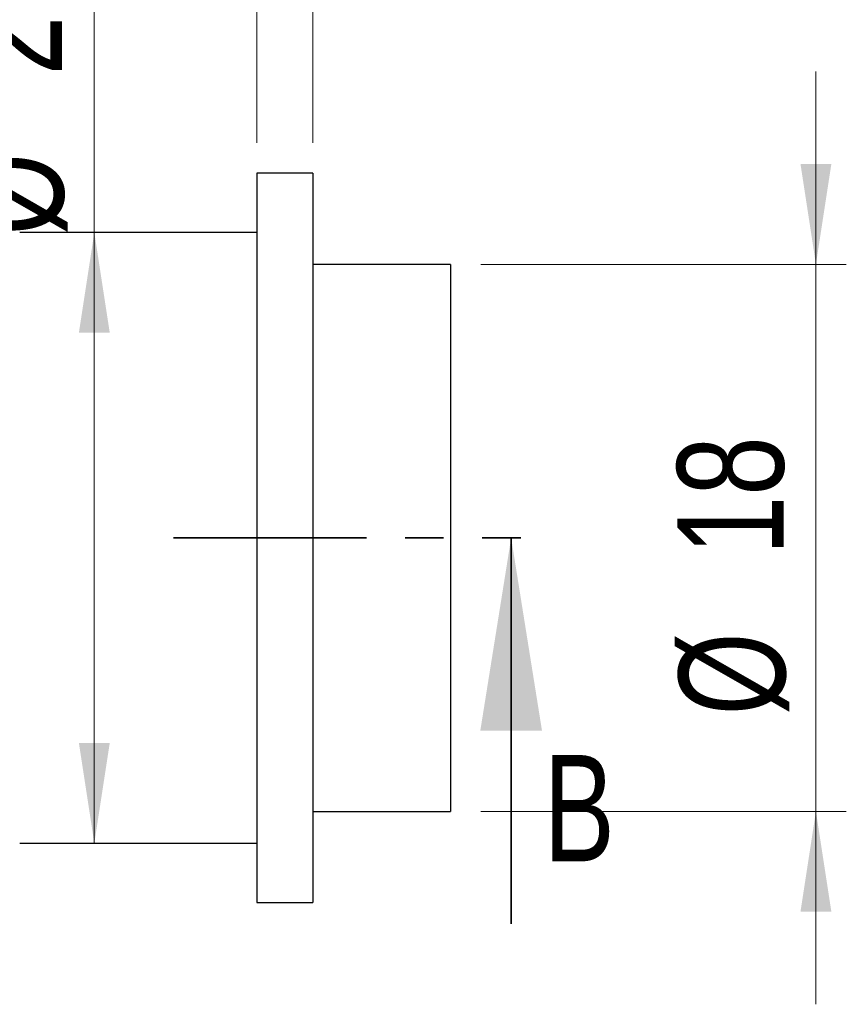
# Model space of a CAD drawing. Header units: millimetres. Extents: x 0 to 420, y 0 to 297.
# Tile 20 of 68: x 143 to 170, y 122 to 155. Entities that reach past the tile are written whole.
import ezdxf

# ---------------------------------------------------------------- set-up
doc = ezdxf.new("R2010")
doc.units = ezdxf.units.MM
doc.linetypes.add('PHANTOM', pattern=[12.7, 6.35, -1.27, 1.27, -1.27, 1.27, -1.27])
doc.styles.add('SLDTEXTSTYLE0', font='TXT', dxfattribs={"width": 0.75})
doc.dimstyles.new('SLDDIMSTYLE0', dxfattribs={"dimtxt": 3.5, "dimasz": 3.302, "dimexe": 0, "dimexo": 0.0625, "dimgap": 0.875, "dimtad": 1, "dimrnd": 1e-09, "dimzin": 12, "dimdsep": 46, "dimtxsty": 'SLDTEXTSTYLE0', "dimsah": 1, "dimcen": 0.09, "dimadec": 0, "dimazin": 3, "dimtfac": 1, "dimtmove": 0, "dimatfit": 0, "dimfxl": 0, "dimfrac": 2, "dimtolj": 1, "dimtzin": 12, "dimarcsym": 0})
doc.dimstyles.new('SLDDIMSTYLE1', dxfattribs={"dimtxt": 3.5, "dimasz": 3.302, "dimexe": 0, "dimexo": 0.0625, "dimgap": 0.875, "dimtad": 1, "dimrnd": 1e-09, "dimzin": 12, "dimdsep": 46, "dimtxsty": 'SLDTEXTSTYLE0', "dimsah": 1, "dimcen": 0.09, "dimadec": 0, "dimazin": 3, "dimtfac": 1, "dimtofl": 0, "dimtmove": 0, "dimatfit": 3, "dimfxl": 0, "dimfrac": 2, "dimtolj": 1, "dimtzin": 12, "dimarcsym": 0})

# ---------------------------------------------------------------- blocks, each defined once
blk = doc.blocks.new('_D_41')
at = {"color": 7, "linetype": 'Continuous', "lineweight": 0}
for p, q in [((131.282, 148.106), (131.282, 168.41)), ((151.082, 150.625), (151.082, 168.41)), ((131.282, 167.41), (124.932, 167.41)), ((151.082, 167.41), (131.282, 167.41)), ((151.082, 167.41), (157.432, 167.41))]:
    blk.add_line(p, q, dxfattribs=at)
at = {"color": 7, "linetype": 'Continuous', "lineweight": 18}
for points in [[(131.282, 167.41), (127.98, 167.918), (127.98, 166.902)], [(151.082, 167.41), (154.384, 166.902), (154.384, 167.918)]]:
    blk.add_solid(points, dxfattribs=at)
at = {"color": 7, "linetype": 'Continuous', "lineweight": 18, "insert": (136.455, 171.921), "char_height": 3.5, "attachment_point": 1, "style": 'SLDTEXTSTYLE0'}
blk.add_mtext('19,80', dxfattribs=at)
blk = doc.blocks.new('_D_42')
at = {"color": 7, "linetype": 'Continuous', "lineweight": 0}
for p, q in [((169.486, 146.625), (169.486, 152.975)), ((158.462, 146.625), (170.486, 146.625)), ((169.486, 146.625), (169.486, 128.625)), ((158.462, 128.625), (170.486, 128.625)), ((169.486, 128.625), (169.486, 122.275))]:
    blk.add_line(p, q, dxfattribs=at)
at = {"color": 7, "linetype": 'Continuous', "lineweight": 18}
for points in [[(169.486, 146.625), (169.994, 149.927), (168.978, 149.927)], [(169.486, 128.625), (168.978, 125.323), (169.994, 125.323)]]:
    blk.add_solid(points, dxfattribs=at)
at = {"color": 7, "linetype": 'Continuous', "lineweight": 18, "char_height": 3.5, "attachment_point": 1, "rotation": 90, "style": 'SLDTEXTSTYLE0'}
for s, insert in [('18', (164.921, 137.061)), ('%%c', (164.974, 131.782))]:
    blk.add_mtext(s, dxfattribs=dict(at, insert=insert))
blk = doc.blocks.new('_D_43')
at = {"color": 7, "linetype": 'Continuous', "lineweight": 0}
for q in [(145.738, 164.484), (145.738, 127.575)]:
    blk.add_line((145.738, 147.675), q, dxfattribs=at)
at = {"color": 7, "linetype": 'Continuous', "lineweight": 18}
for points in [[(145.738, 147.675), (145.23, 144.373), (146.246, 144.373)], [(145.738, 127.575), (146.246, 130.877), (145.23, 130.877)]]:
    blk.add_solid(points, dxfattribs=at)
at = {"color": 7, "linetype": 'Continuous', "lineweight": 18, "char_height": 3.5, "attachment_point": 1, "rotation": 90, "style": 'SLDTEXTSTYLE0'}
for s, insert in [('20,10', (141.173, 152.846)), ('%%c', (141.226, 147.568))]:
    blk.add_mtext(s, dxfattribs=dict(at, insert=insert))
blk = doc.blocks.new('_D_45')
at = {"color": 7, "linetype": 'Continuous', "lineweight": 0}
for p, q in [((151.082, 150.625), (151.082, 160.625)), ((152.932, 150.625), (152.932, 160.625)), ((151.082, 159.625), (144.732, 159.625)), ((152.932, 159.625), (151.082, 159.625)), ((152.932, 159.625), (166.424, 159.625))]:
    blk.add_line(p, q, dxfattribs=at)
at = {"color": 7, "linetype": 'Continuous', "lineweight": 18}
for points in [[(151.082, 159.625), (147.78, 160.133), (147.78, 159.117)], [(152.932, 159.625), (156.234, 159.117), (156.234, 160.133)]]:
    blk.add_solid(points, dxfattribs=at)
at = {"color": 7, "linetype": 'Continuous', "lineweight": 18, "insert": (157.373, 164.137), "char_height": 3.5, "attachment_point": 1, "style": 'SLDTEXTSTYLE0'}
blk.add_mtext('1,85', dxfattribs=at)

msp = doc.modelspace()

# ---------------------------------------------------------------- linework, layer by layer
at = {"color": 7, "linetype": 'Continuous', "lineweight": 25}
for p, q in [((152.93168, 149.62509), (151.08168, 149.62509)), ((151.08168, 149.62509), (151.08168, 125.62509)), ((152.93168, 149.62509), (152.93168, 125.62509)), ((151.08168, 147.67509), (143.28168, 147.67509)), ((157.46168, 146.62509), (152.93168, 146.62509)), ((157.46168, 146.62509), (157.46168, 128.62509)), ((152.93168, 128.62509), (157.46168, 128.62509)), ((143.28168, 127.57509), (151.08168, 127.57509)), ((151.08168, 125.62509), (152.93168, 125.62509))]:
    msp.add_line(p, q, dxfattribs=at)
at = {"color": 7, "linetype": 'PHANTOM', "lineweight": 35}
msp.add_line((148.34352, 137.62509), (161.04352, 137.62509), dxfattribs=at)
at = {"color": 7, "linetype": 'Continuous', "lineweight": 35}
msp.add_line((159.45602, 124.92509), (159.45602, 137.62509), dxfattribs=at)
msp.add_solid([(159.45602, 137.62509), (158.44002, 131.27509), (160.47202, 131.27509)], dxfattribs=at)

# ---------------------------------------------------------------- texts
at = {"color": 7, "linetype": 'Continuous', "insert": (160.52644, 130.48105), "char_height": 3.5, "attachment_point": 1, "style": 'SLDTEXTSTYLE0'}
msp.add_mtext('B', dxfattribs=at)

# ---------------------------------------------------------------- dimensions: what is measured, and where the dimension line sits
at = {"color": 7, "linetype": 'Continuous', "lineweight": 18}
for base, p1, p2, picture, middle in [((131.28168, 167.40972), (151.08168, 149.62509), (131.28168, 147.10582), '_D_41', (142.27422, 167.40972)), ((151.08168, 159.62509), (152.93168, 149.62509), (151.08168, 149.62509), '_D_45', (161.89823, 159.62509))]:
    dim = msp.add_linear_dim(base=base, p1=p1, p2=p2, dimstyle='SLDDIMSTYLE0', dxfattribs=at)
    dim.commit()
    dim.dimension.update_dxf_attribs({"geometry": picture, "text_midpoint": middle, "dimtype": 160})
for base, p1, p2, dimstyle, picture, middle in [((145.73812, 127.57509), (143.28168, 147.67509), (143.28168, 127.57509), 'SLDDIMSTYLE1', '_D_43', (145.73812, 156.02558)), ((169.48611, 128.62509), (157.46168, 146.62509), (157.46168, 128.62509), 'SLDDIMSTYLE0', '_D_42', (169.48611, 137.00747))]:
    dim = msp.add_linear_dim(base=base, p1=p1, p2=p2, angle=90, text='%%c<>', dimstyle=dimstyle, dxfattribs=at)
    dim.commit()
    dim.dimension.update_dxf_attribs({"geometry": picture, "text_midpoint": middle, "dimtype": 160})

doc.saveas('drawing.dxf')
